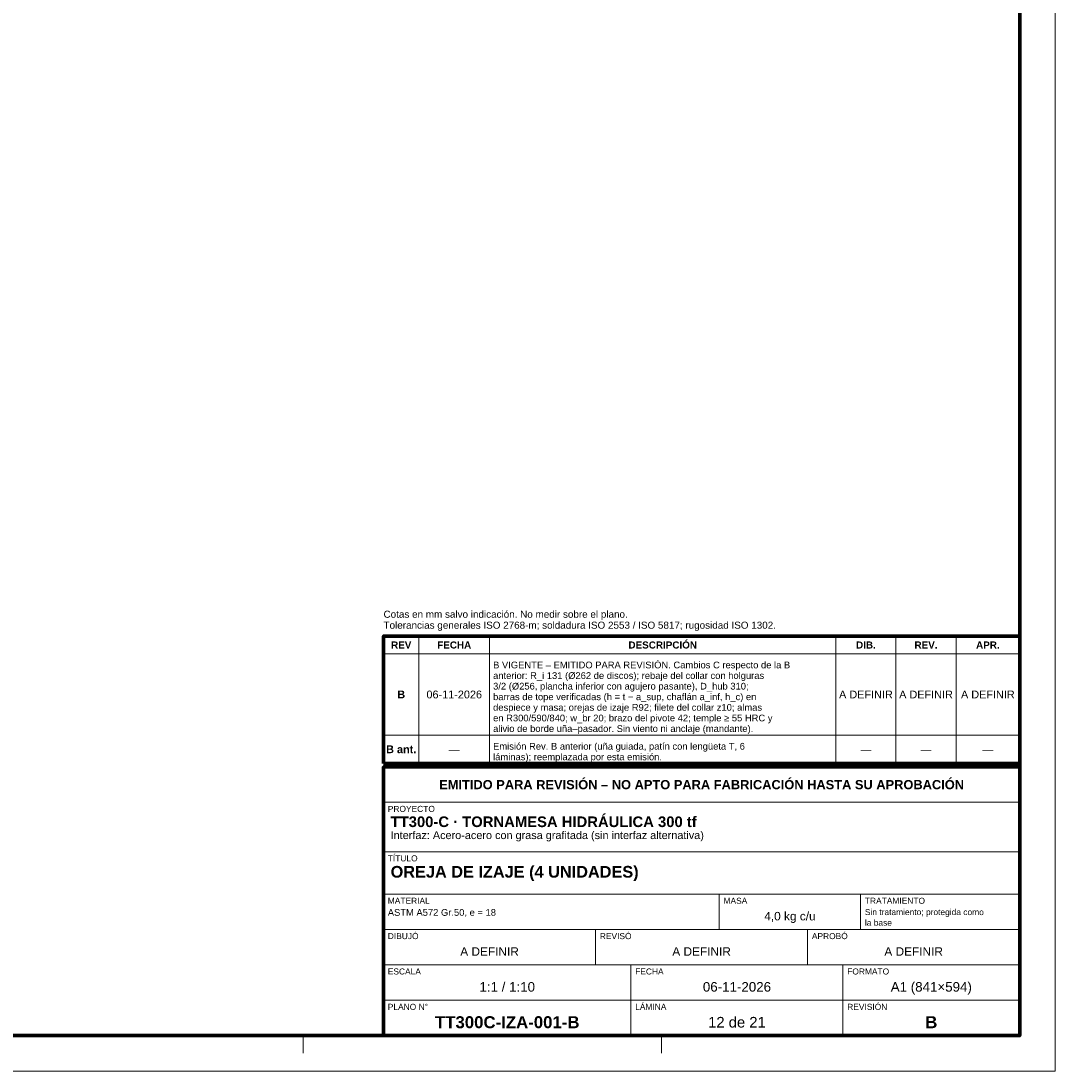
# Model space of a CAD drawing. Header units: millimetres. Extents: x 0 to 841, y 0 to 594.
# Tile 4 of 5: x 548 to 841, y 0 to 297. Entities that reach past the tile are written whole.
import ezdxf
from ezdxf.enums import TextEntityAlignment as Align

# ---------------------------------------------------------------- set-up
doc = ezdxf.new("R2010")
doc.units = ezdxf.units.MM
for name, color, linetype, lineweight in [('FINA', 7, 'CONTINUOUS', 18), ('MARCO', 7, 'CONTINUOUS', 70), ('TXT', 7, 'CONTINUOUS', 25)]:
    doc.layers.add(name, color=color, linetype=linetype, lineweight=lineweight)
doc.styles.add('STD', font='LiberationSans-Regular.ttf')
doc.styles.add('STDB', font='LiberationSans-Bold.ttf')

msp = doc.modelspace()

# ---------------------------------------------------------------- linework, layer by layer
at = {"layer": 'FINA'}
for p, q in [((661, 87), (661, 123)), ((681, 87), (681, 123)), ((779, 87), (779, 123)), ((796, 87), (796, 123)), ((813, 87), (813, 123)), ((651, 118), (831, 118)), ((651, 95), (831, 95)), ((651, 87), (831, 87)), ((651, 86), (831, 86)), ((651, 76), (831, 76)), ((651, 62), (831, 62)), ((651, 50), (831, 50)), ((746, 40), (746, 50)), ((786, 40), (786, 50)), ((651, 40), (831, 40)), ((711, 30), (711, 40)), ((771, 30), (771, 40)), ((651, 30), (831, 30)), ((721, 20), (721, 30)), ((781, 20), (781, 30)), ((651, 20), (831, 20)), ((721, 10), (721, 20)), ((781, 10), (781, 20)), ((628.25, 10), (628.25, 5)), ((729.62, 10), (729.62, 5))]:
    msp.add_line(p, q, dxfattribs=at)
msp.add_lwpolyline([(0, 0), (841, 0), (841, 594), (0, 594)], close=True, dxfattribs=at)
at = {"layer": 'MARCO'}
for points in [[(20, 10), (831, 10), (831, 584), (20, 584)], [(651, 87), (831, 87), (831, 123), (651, 123)], [(651, 10), (831, 10), (831, 86), (651, 86)]]:
    msp.add_lwpolyline(points, close=True, dxfattribs=at)

# ---------------------------------------------------------------- texts
at = {"layer": 'TXT', "style": 'STD'}
for s, p in [('Cotas en mm salvo indicación. No medir sobre el plano.', (651, 127.6)), ('Tolerancias generales ISO 2768-m; soldadura ISO 2553 / ISO 5817; rugosidad ISO 1302.', (651, 124.5))]:
    msp.add_text(s, height=2, dxfattribs=at).set_placement(p, align=Align.BOTTOM_LEFT)
at = {"layer": 'TXT'}
for s, height, style, p in [('DESCRIPCIÓN', 2, 'STDB', (730, 120.5)), ('REV', 2, 'STDB', (656, 120.5)), ('FECHA', 2, 'STDB', (671, 120.5)), ('DIB.', 2, 'STDB', (787.5, 120.5)), ('REV.', 2, 'STDB', (804.5, 120.5)), ('APR.', 2, 'STDB', (822, 120.5)), ('B', 2.2, 'STDB', (656, 106.5)), ('06-11-2026', 2.2, 'STD', (671, 106.5)), ('A DEFINIR', 2.2, 'STD', (787.5, 106.5)), ('A DEFINIR', 2.2, 'STD', (804.5, 106.5)), ('A DEFINIR', 2.2, 'STD', (822, 106.5)), ('B ant.', 2.2, 'STDB', (656, 91)), ('—', 2.2, 'STD', (671, 91)), ('—', 2.2, 'STD', (787.5, 91)), ('—', 2.2, 'STD', (804.5, 91)), ('—', 2.2, 'STD', (822, 91)), ('EMITIDO PARA REVISIÓN – NO APTO PARA FABRICACIÓN HASTA SU APROBACIÓN', 2.6, 'STDB', (741, 81)), ('4,0 kg c/u', 2.4, 'STD', (766, 43.8)), ('A DEFINIR', 2.4, 'STD', (681, 33.8)), ('A DEFINIR', 2.4, 'STD', (741, 33.8)), ('A DEFINIR', 2.4, 'STD', (801, 33.8)), ('1:1 / 1:10', 2.7, 'STD', (686, 23.8)), ('06-11-2026', 2.7, 'STD', (751, 23.8)), ('A1 (841×594)', 2.7, 'STD', (806, 23.8)), ('TT300C-IZA-001-B', 3.4, 'STDB', (686, 13.8)), ('12 de 21', 3, 'STD', (751, 13.8)), ('B', 3.4, 'STDB', (806, 13.8))]:
    msp.add_text(s, height=height, dxfattribs=dict(at, style=style)).set_placement(p, align=Align.MIDDLE_CENTER)
for s, height, style, p in [('B VIGENTE – EMITIDO PARA REVISIÓN. Cambios C respecto de la B', 1.9, 'STD', (682, 115.8)), ('anterior: R_i 131 (Ø262 de discos); rebaje del collar con holguras', 1.9, 'STD', (682, 112.8)), ('3/2 (Ø256, plancha inferior con agujero pasante), D_hub 310;', 1.9, 'STD', (682, 109.8)), ('barras de tope verificadas (h = t − a_sup, chaflán a_inf, h_c) en', 1.9, 'STD', (682, 106.8)), ('despiece y masa; orejas de izaje R92; filete del collar z10; almas', 1.9, 'STD', (682, 103.8)), ('en R300/590/840; w_br 20; brazo del pivote 42; temple ≥ 55 HRC y', 1.9, 'STD', (682, 100.8)), ('alivio de borde uña–pasador. Sin viento ni anclaje (mandante).', 1.9, 'STD', (682, 97.8)), ('Emisión Rev. B anterior (uña guiada, patín con lengüeta T, 6', 1.9, 'STD', (682, 92.8)), ('láminas); reemplazada por esta emisión.', 1.9, 'STD', (682, 89.8)), ('PROYECTO', 1.7, 'STD', (652.2, 75)), ('TT300-C · TORNAMESA HIDRÁULICA 300 tf', 3, 'STDB', (653, 72)), ('Interfaz: Acero-acero con grasa grafitada (sin interfaz alternativa)', 2.2, 'STD', (653, 67.8)), ('TÍTULO', 1.7, 'STD', (652.2, 61)), ('OREJA DE IZAJE (4 UNIDADES)', 3.3, 'STDB', (653, 58)), ('MATERIAL', 1.7, 'STD', (652.2, 49)), ('MASA', 1.7, 'STD', (747.2, 49)), ('TRATAMIENTO', 1.7, 'STD', (787.2, 49)), ('ASTM A572 Gr.50, e = 18', 1.9, 'STD', (652.2, 45.8)), ('Sin tratamiento; protegida como', 1.7, 'STD', (787.2, 45.8)), ('la base', 1.7, 'STD', (787.2, 42.8)), ('DIBUJÓ', 1.7, 'STD', (652.2, 39)), ('REVISÓ', 1.7, 'STD', (712.2, 39)), ('APROBÓ', 1.7, 'STD', (772.2, 39)), ('ESCALA', 1.7, 'STD', (652.2, 29)), ('FECHA', 1.7, 'STD', (722.2, 29)), ('FORMATO', 1.7, 'STD', (782.2, 29)), ('PLANO N°', 1.7, 'STD', (652.2, 19)), ('LÁMINA', 1.7, 'STD', (722.2, 19)), ('REVISIÓN', 1.7, 'STD', (782.2, 19))]:
    msp.add_text(s, height=height, dxfattribs=dict(at, style=style)).set_placement(p, align=Align.TOP_LEFT)

doc.saveas('drawing.dxf')
